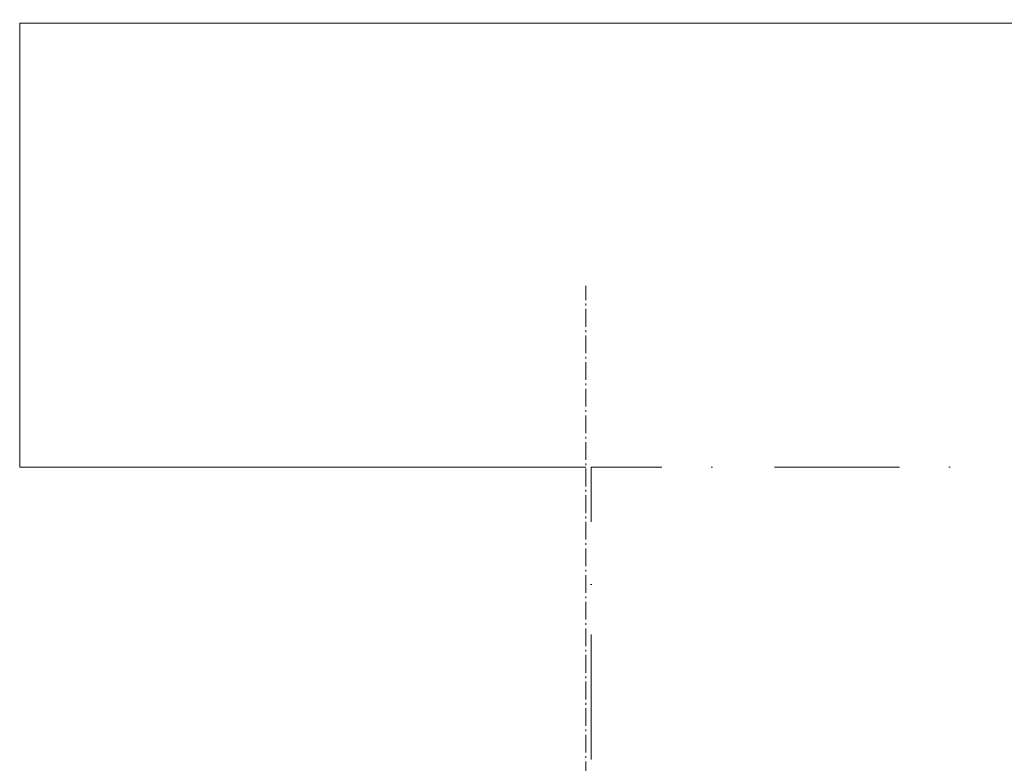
# Model space of a CAD drawing. Header units: millimetres. Extents: x -15957 to 238275, y -73214 to 42710.
# Tile 48 of 97: x 75729 to 103485, y -43993 to -23042. Entities that reach past the tile are written whole.
import ezdxf

# ---------------------------------------------------------------- set-up
doc = ezdxf.new("R2010")
doc.units = ezdxf.units.MM
doc.header["$LTSCALE"] = 0.5
doc.header["$MEASUREMENT"] = 0
for name, pattern in [('Akselinje', [1500, 1000, -200, 100, -200]), ('Dot & Dashed', [13405.56, 7055.56, -3527.78, 0, -2822.22]), ('PLINE', [0])]:
    doc.linetypes.add(name, pattern=pattern)
for name, color, linetype in [('251- Frittbærende dekker', 7, 'Continuous'), ('822- Modullinjer bygning', 7, 'Continuous'), ('892- Hjelpelag bygning', 7, 'Continuous')]:
    doc.layers.add(name, color=color, linetype=linetype)

msp = doc.modelspace()

# ---------------------------------------------------------------- linework, layer by layer
at = {"layer": '251- Frittbærende dekker', "color": 7, "linetype": 'Dot & Dashed', "lineweight": 13, "flags": 128}
msp.add_lwpolyline([(91836, -65601.7), (107436, -65601.7), (107436, -65451.7), (111686, -65451.7), (111686, -65301.7), (112136, -65301.7), (112136, -65451.7), (139686, -65451.7), (139686, -45901.7), (111686.2, -45901.7), (111686.2, -50951.7), (107836, -50951.7), (107836, -45601.7), (107836, -35651.7), (91836, -35651.7)], close=True, dxfattribs=at)
at = {"layer": '822- Modullinjer bygning', "color": 94, "linetype": 'Akselinje', "lineweight": 18}
for p, q in [((91686, -30737.6), (91686, -30537.6)), ((91686, -69191.4), (91686, -30737.6))]:
    msp.add_line(p, q, dxfattribs=at)
at = {"layer": '892- Hjelpelag bygning', "color": 7, "linetype": 'PLINE', "lineweight": 5, "flags": 128}
msp.add_lwpolyline([(91686, -35651.9), (75729.6, -35652.1), (75729.4, -23142.1), (107874.6, -23142.1), (107874.6, -23041.7), (139986, -23041.7), (139986, -45601.7), (139986, -66064.1), (139986, -65751.7), (111836, -65751.7)], dxfattribs=at)

doc.saveas('drawing.dxf')
